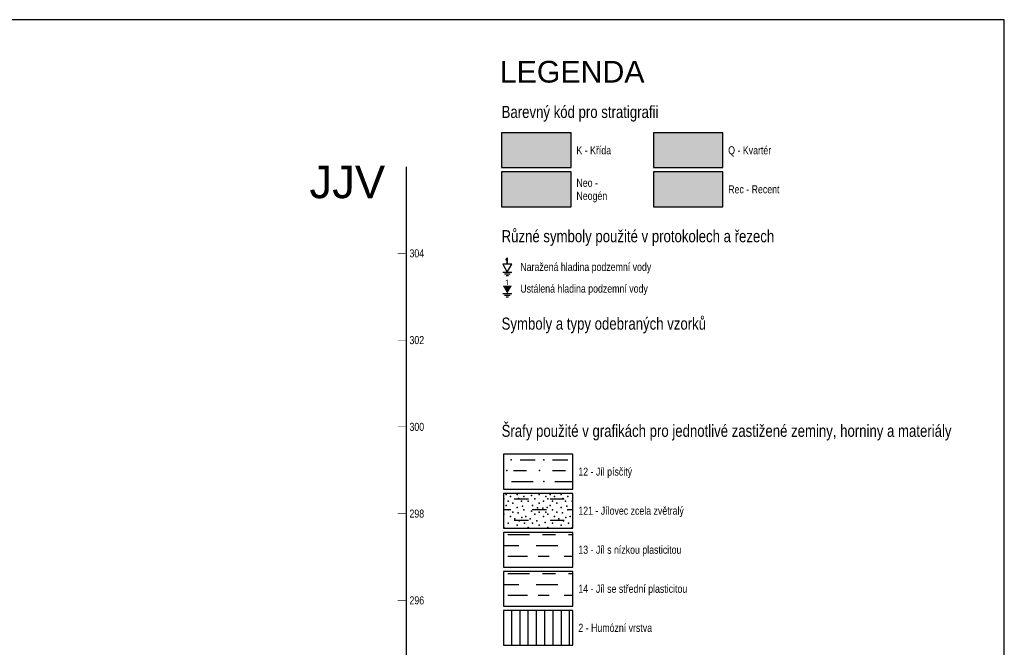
# Model space of a CAD drawing. Header units: metres. Extents: x -3.7 to 58.3, y 280.7 to 309.4.
# Tile 10 of 10: x 35.6 to 58.3, y 294.9 to 309.4. Entities that reach past the tile are written whole.
import ezdxf
from ezdxf.enums import TextEntityAlignment as Align

# ---------------------------------------------------------------- set-up
doc = ezdxf.new("R2010")
doc.units = ezdxf.units.M
doc.linetypes.add('SOLID', pattern=[0])
doc.layers.add('_GTC_pomoc_netisk', color=4, linetype='Continuous', plot=False)
doc.layers.add('_GTC_popis', color=7, linetype='Continuous')
doc.styles.add('_GTC_popisy_Arial', font='arial.ttf')
doc.styles.add('ARIAL', font='arial.ttf', dxfattribs={"width": 0.9})

msp = doc.modelspace()

# ---------------------------------------------------------------- linework, layer by layer
at = {"color": 7, "linetype": 'SOLID'}
for points in [[(46.7, 305.976), (48.3, 305.976), (48.3, 306.776), (46.7, 306.776), (46.7, 305.976)], [(50.2, 305.976), (51.8, 305.976), (51.8, 306.776), (50.2, 306.776), (50.2, 305.976)], [(46.7, 305.076), (48.3, 305.076), (48.3, 305.876), (46.7, 305.876), (46.7, 305.076)], [(50.2, 305.076), (51.8, 305.076), (51.8, 305.876), (50.2, 305.876), (50.2, 305.076)], [(46.823, 303.76), (46.839, 303.76), (46.839, 303.886), (46.823, 303.886), (46.822, 303.879), (46.819, 303.874), (46.814, 303.869), (46.808, 303.865), (46.801, 303.863), (46.794, 303.862), (46.794, 303.85), (46.823, 303.85), (46.823, 303.76)], [(46.831, 303.564), (46.937, 303.747), (46.726, 303.747), (46.831, 303.564)], [(46.726, 303.564), (46.937, 303.564)], [(46.765, 303.525), (46.897, 303.525)], [(46.805, 303.486), (46.857, 303.486)], [(46.726, 303.073), (46.937, 303.073)], [(46.765, 303.034), (46.897, 303.034)], [(46.805, 302.995), (46.857, 302.995)], [(46.744, 298.567), (48.344, 298.567), (48.344, 299.367), (46.744, 299.367), (46.744, 298.567)], [(47.124, 299.242), (47.474, 299.242)], [(47.874, 299.242), (48.224, 299.242)], [(46.974, 298.992), (47.274, 298.992)], [(47.874, 298.992), (48.174, 298.992)], [(46.924, 298.742), (47.424, 298.742)], [(47.924, 298.742), (48.344, 298.742)], [(46.744, 297.667), (48.344, 297.667), (48.344, 298.467), (46.744, 298.467), (46.744, 297.667)], [(46.991, 298.344), (47.321, 298.344)], [(47.816, 298.344), (48.146, 298.344)], [(46.744, 298.096), (46.909, 298.096)], [(47.404, 298.096), (47.734, 298.096)], [(48.229, 298.096), (48.344, 298.096)], [(46.991, 297.849), (47.321, 297.849)], [(47.816, 297.849), (48.146, 297.849)], [(46.744, 296.767), (48.344, 296.767), (48.344, 297.567), (46.744, 297.567), (46.744, 296.767)], [(46.844, 297.517), (47.344, 297.517)], [(47.644, 297.517), (47.944, 297.517)], [(48.244, 297.517), (48.344, 297.517)], [(46.744, 297.267), (47.094, 297.267)], [(47.494, 297.267), (47.994, 297.267)], [(46.844, 297.017), (47.294, 297.017)], [(47.544, 297.017), (47.794, 297.017)], [(48.144, 297.017), (48.344, 297.017)], [(46.994, 296.767), (47.394, 296.767)], [(47.694, 296.767), (47.994, 296.767)], [(48.294, 296.767), (48.344, 296.767)], [(46.744, 295.867), (48.344, 295.867), (48.344, 296.667), (46.744, 296.667), (46.744, 295.867)], [(46.844, 296.617), (47.344, 296.617)], [(47.644, 296.617), (47.944, 296.617)], [(48.244, 296.617), (48.344, 296.617)], [(46.744, 296.367), (47.094, 296.367)], [(47.494, 296.367), (47.994, 296.367)], [(46.844, 296.117), (47.294, 296.117)], [(47.544, 296.117), (47.794, 296.117)], [(48.144, 296.117), (48.344, 296.117)], [(46.994, 295.867), (47.394, 295.867)], [(47.694, 295.867), (47.994, 295.867)], [(48.294, 295.867), (48.344, 295.867)], [(46.744, 294.967), (48.344, 294.967), (48.344, 295.767), (46.744, 295.767), (46.744, 294.967)], [(46.934, 294.967), (46.934, 295.767)], [(47.125, 294.967), (47.125, 295.767)], [(47.315, 294.967), (47.315, 295.767)], [(47.506, 294.967), (47.506, 295.767)], [(47.696, 294.967), (47.696, 295.767)], [(47.887, 294.967), (47.887, 295.767)], [(48.077, 294.967), (48.077, 295.767)], [(48.268, 294.967), (48.268, 295.767)]]:
    msp.add_lwpolyline(points, dxfattribs=at)
for points, const_width in [([(44.5, 282), (44.5, 306)], 0.03), ([(44.5, 304), (44.3, 304)], 0.012), ([(44.5, 302), (44.3, 302)], 0.012), ([(44.5, 300), (44.3, 300)], 0.012), ([(44.5, 298), (44.3, 298)], 0.012), ([(44.5, 296), (44.3, 296)], 0.012)]:
    msp.add_lwpolyline(points, dxfattribs=dict(at, const_width=const_width))
at = {"color": 7}
for p in [(46.922, 299.242), (47.674, 299.242), (46.822, 298.992), (47.574, 298.992), (47.674, 298.742), (46.803, 298.442), (46.905, 298.391), (47.057, 298.442), (47.092, 298.345), (47.21, 298.391), (47.392, 298.417), (47.565, 298.442), (47.718, 298.391), (47.819, 298.442), (47.921, 298.391), (48.073, 298.442), (48.108, 298.345), (48.226, 298.391), (46.753, 298.34), (46.803, 298.188), (46.854, 298.29), (46.956, 298.239), (47.057, 298.137), (47.159, 298.29), (47.185, 298.174), (47.311, 298.29), (47.413, 298.188), (47.464, 298.34), (47.528, 298.13), (47.565, 298.239), (47.651, 298.123), (47.667, 298.29), (47.751, 298.137), (47.769, 298.34), (47.819, 298.188), (47.87, 298.29), (47.972, 298.239), (48.073, 298.137), (48.175, 298.29), (48.201, 298.174), (48.327, 298.29), (46.753, 297.985), (46.854, 298.086), (46.905, 297.934), (46.956, 298.036), (47.085, 298.019), (47.164, 297.913), (47.21, 298.086), (47.261, 297.934), (47.39, 298.059), (47.464, 297.985), (47.565, 298.036), (47.667, 297.934), (47.718, 298.036), (47.769, 297.985), (47.87, 298.086), (47.921, 297.934), (47.972, 298.036), (48.101, 298.019), (48.18, 297.913), (48.226, 298.086), (48.277, 297.934), (46.753, 297.68), (46.854, 297.782), (47.007, 297.883), (47.057, 297.731), (47.108, 297.832), (47.228, 297.782), (47.311, 297.68), (47.362, 297.883), (47.413, 297.782), (47.515, 297.832), (47.565, 297.731), (47.704, 297.793), (47.769, 297.68), (47.87, 297.782), (48.023, 297.883), (48.073, 297.731), (48.124, 297.832), (48.244, 297.782), (48.327, 297.68)]:
    msp.add_point(p, dxfattribs=at)
at = {"color": 60}
msp.add_solid([(46.7, 305.976), (46.7, 306.776), (48.3, 305.976), (48.3, 306.776)], dxfattribs=at)
at = {"color": 51}
msp.add_solid([(50.2, 305.976), (50.2, 306.776), (51.8, 305.976), (51.8, 306.776)], dxfattribs=at)
at = {"color": 52}
msp.add_solid([(46.7, 305.076), (46.7, 305.876), (48.3, 305.076), (48.3, 305.876)], dxfattribs=at)
at = {"color": 1}
msp.add_solid([(50.2, 305.076), (50.2, 305.876), (51.8, 305.076), (51.8, 305.876)], dxfattribs=at)
at = {"color": 7}
for points in [[(46.808, 303.375), (46.801, 303.372), (46.808, 303.375), (46.794, 303.359)], [(46.808, 303.375), (46.794, 303.359), (46.808, 303.375), (46.823, 303.359)], [(46.801, 303.372), (46.794, 303.371), (46.801, 303.372), (46.794, 303.359)], [(46.814, 303.378), (46.808, 303.375), (46.814, 303.378), (46.823, 303.359)], [(46.819, 303.383), (46.814, 303.378), (46.819, 303.383), (46.823, 303.359)], [(46.839, 303.395), (46.822, 303.389), (46.839, 303.395), (46.819, 303.383)], [(46.839, 303.395), (46.819, 303.383), (46.839, 303.395), (46.823, 303.359)], [(46.839, 303.395), (46.823, 303.395), (46.839, 303.395), (46.822, 303.389)], [(46.823, 303.359), (46.839, 303.269), (46.823, 303.359), (46.839, 303.395)], [(46.823, 303.359), (46.823, 303.269), (46.823, 303.359), (46.839, 303.269)], [(46.831, 303.073), (46.937, 303.256), (46.831, 303.073), (46.726, 303.256)]]:
    msp.add_solid(points, dxfattribs=at)
at = {"layer": '_GTC_pomoc_netisk'}
msp.add_lwpolyline([(-3.708, 280.687), (58.292, 280.687), (58.292, 309.387), (-3.708, 309.387)], close=True, dxfattribs=at)

# ---------------------------------------------------------------- texts
at = {"color": 7, "style": 'ARIAL', "width": 0.78}
for s, height, p in [('Barevný kód pro stratigrafii', 0.279, (46.7, 307.4)), ('Různé symboly použité v protokolech a řezech', 0.279, (46.7, 304.535)), ('Naražená hladina podzemní vody', 0.186, (47.131, 303.78)), ('Ustálená hladina podzemní vody', 0.186, (47.131, 303.28)), ('Symboly a typy odebraných vzorků', 0.279, (46.7, 302.519))]:
    msp.add_text(s, height=height, dxfattribs=at).set_placement(p, align=Align.TOP_LEFT)
for s, p in [('K - Křída', (48.425, 306.376)), ('Q - Kvartér', (51.925, 306.376)), ('Neo -', (48.425, 305.626)), ('Neogén', (48.425, 305.326)), ('Rec - Recent', (51.925, 305.476)), ('304', (44.575, 304)), ('302', (44.575, 302)), ('300', (44.575, 300)), ('12 - Jíl písčitý', (48.469, 298.967)), ('121 - Jílovec zcela zvětralý', (48.469, 298.067)), ('298', (44.575, 298)), ('13 - Jíl s nízkou plasticitou', (48.469, 297.167)), ('14 - Jíl se střední plasticitou', (48.469, 296.267)), ('296', (44.575, 296)), ('2 - Humózní vrstva', (48.469, 295.367))]:
    msp.add_text(s, height=0.186, dxfattribs=at).set_placement(p, align=Align.MIDDLE_LEFT)
msp.add_text('Šrafy použité v grafikách pro jednotlivé zastižené zeminy, horniny a materiály', height=0.279, dxfattribs=at).set_placement((46.7, 299.769))
at = {"layer": '_GTC_popis', "ltscale": 5, "style": '_GTC_popisy_Arial'}
msp.add_text('LEGENDA', height=0.5, dxfattribs=at).set_placement((46.658, 307.787), align=Align.BOTTOM_LEFT)
msp.add_text('JJV', height=0.75, dxfattribs=at).set_placement((43.142, 305.047), align=Align.BOTTOM_CENTER)

doc.saveas('drawing.dxf')
